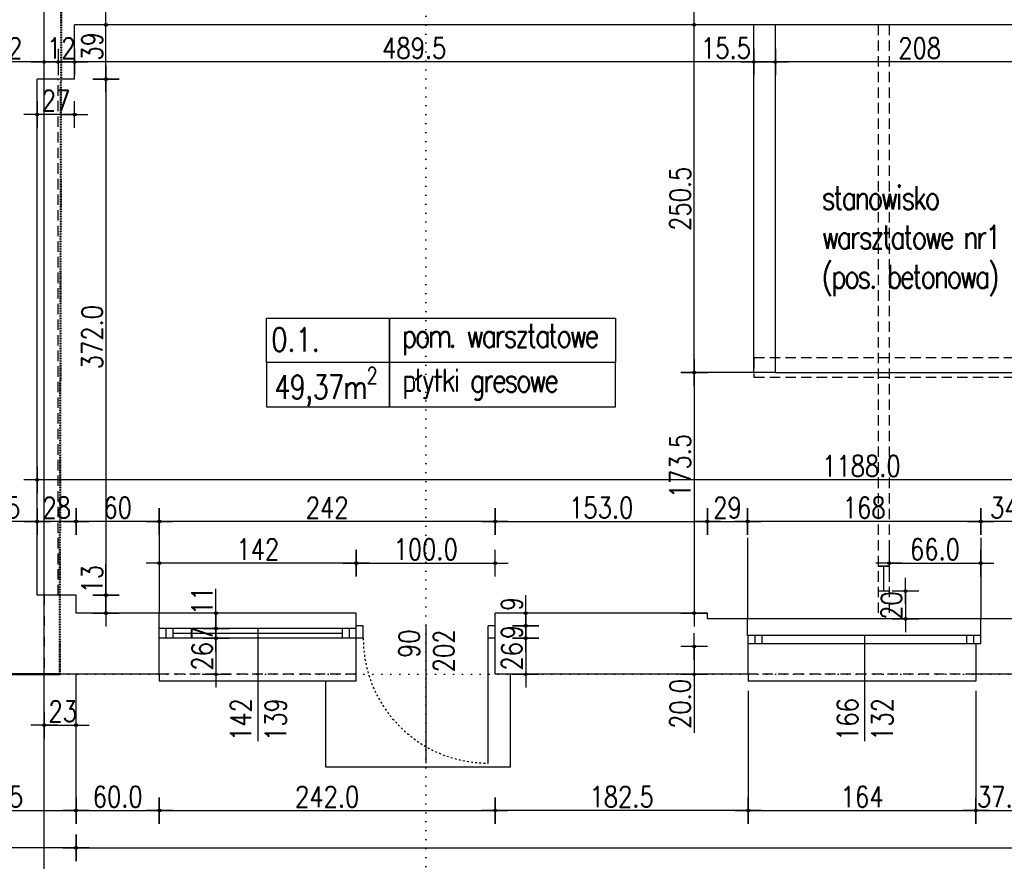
# Model space of a CAD drawing. Header units: millimetres. Extents: x 22865 to 60762, y -18816 to 15611.
# Tile 12 of 256: x 34854 to 35564, y -13882 to -13275. Entities that reach past the tile are written whole.
import ezdxf

# ---------------------------------------------------------------- set-up
doc = ezdxf.new("R2010")
doc.units = ezdxf.units.MM
for name, pattern in [('2_EGBU_A', [0]), ('DASHED', [15, 7, -8]), ('DASHED2', [0.375, 0.25, -0.125]), ('DOT', [6.35, 0, -6.35])]:
    doc.linetypes.add(name, pattern=pattern)
doc.layers.add('EGBB_L_0', color=7, linetype='2_EGBU_A', lineweight=50, true_color=0x804000)
for name, color, linetype in [('OPISY', 6, 'Continuous'), ('sciany murowane', 4, 'Continuous'), ('widokowa', 2, 'Continuous'), ('wyburzenia', 14, 'Continuous'), ('WYMIARY', 6, 'Continuous')]:
    doc.layers.add(name, color=color, linetype=linetype)
doc.styles.add('1-100', font='simplex.shx', dxfattribs={"width": 0.8, "height": 15})
doc.dimstyles.new('1-100', dxfattribs={"dimscale": 0.5, "dimtxt": 100, "dimasz": 1, "dimexe": 0.18, "dimexo": 0.0625, "dimgap": 5, "dimtad": 1, "dimdec": 1, "dimzin": 0, "dimdsep": 46, "dimtxsty": '1-100', "dimblk1": 'K', "dimblk2": 'K', "dimsah": 1, "dimcen": 0.09, "dimse1": 1, "dimse2": 1, "dimadec": 0, "dimazin": 0, "dimtfac": 1, "dimtdec": 1, "dimtofl": 0, "dimtmove": 0, "dimatfit": 3, "dimldrblk": 'K', "dimfxl": 0, "dimtolj": 1, "dimtzin": 0, "dimarcsym": 0})

# ---------------------------------------------------------------- blocks, each defined once
blk = doc.blocks.new('K')
for p, q in [((0, -19.1), (0, 19.1)), ((-19.1, 0), (19.1, 0))]:
    blk.add_line(p, q)
blk.add_circle((0, 0), 2.02)
blk = doc.blocks.new('*D2135')
at = {"layer": 'WYMIARY', "color": 0, "lineweight": -2}
blk.add_line((34772.78, -13845.23), (34894.28, -13845.23), dxfattribs=at)
at = {"layer": 'WYMIARY', "color": 0, "linetype": 'ByBlock', "lineweight": -2, "xscale": 0.5, "yscale": 0.5, "zscale": 0.5}
for p, rotation in [((34772.28, -13845.23), 179.9999999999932), ((34894.78, -13845.23), 359.9999999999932)]:
    blk.add_blockref('K', p, dxfattribs=dict(at, rotation=rotation))
at = {"layer": 'WYMIARY', "color": 0, "ltscale": 0.2, "insert": (34833.53, -13835.23), "char_height": 15, "attachment_point": 5, "style": '1-100'}
blk.add_mtext('\\A1;122.5', dxfattribs=at)
blk = doc.blocks.new('*D2136')
at = {"layer": 'WYMIARY', "color": 0, "lineweight": -2}
blk.add_line((34895.28, -13845.23), (34954.28, -13845.23), dxfattribs=at)
at = {"layer": 'WYMIARY', "color": 0, "linetype": 'ByBlock', "lineweight": -2, "xscale": 0.5, "yscale": 0.5, "zscale": 0.5}
for p, rotation in [((34894.78, -13845.23), 179.9999999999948), ((34954.78, -13845.23), 359.9999999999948)]:
    blk.add_blockref('K', p, dxfattribs=dict(at, rotation=rotation))
at = {"layer": 'WYMIARY', "color": 0, "ltscale": 0.2, "insert": (34924.78, -13835.23), "char_height": 15, "attachment_point": 5, "style": '1-100'}
blk.add_mtext('\\A1;60.0', dxfattribs=at)
blk = doc.blocks.new('*D2137')
at = {"layer": 'WYMIARY', "color": 0, "lineweight": -2}
blk.add_line((35196.28, -13636.88), (34955.28, -13636.88), dxfattribs=at)
at = {"layer": 'WYMIARY', "color": 0, "linetype": 'ByBlock', "lineweight": -2, "xscale": 0.5, "yscale": 0.5, "zscale": 0.5, "rotation": 180.0000000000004}
blk.add_blockref('K', (34954.78, -13636.88), dxfattribs=at)
at = {"layer": 'WYMIARY', "color": 0, "linetype": 'ByBlock', "lineweight": -2, "xscale": 0.5, "yscale": 0.5, "zscale": 0.5}
blk.add_blockref('K', (35196.78, -13636.88), dxfattribs=at)
at = {"layer": 'WYMIARY', "color": 0, "ltscale": 0.2, "insert": (35075.78, -13626.88), "char_height": 15, "attachment_point": 5, "style": '1-100'}
blk.add_mtext('\\A1;242', dxfattribs=at)
blk = doc.blocks.new('*D2138')
at = {"layer": 'WYMIARY', "color": 0, "lineweight": -2}
blk.add_line((35096.28, -13666.89), (34955.28, -13666.89), dxfattribs=at)
at = {"layer": 'WYMIARY', "color": 0, "linetype": 'ByBlock', "lineweight": -2, "xscale": 0.5, "yscale": 0.5, "zscale": 0.5}
for p, rotation in [((34954.78, -13666.89), 179.9999999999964), ((35096.78, -13666.89), 359.9999999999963)]:
    blk.add_blockref('K', p, dxfattribs=dict(at, rotation=rotation))
at = {"layer": 'WYMIARY', "color": 0, "ltscale": 0.2, "insert": (35025.78, -13656.89), "char_height": 15, "attachment_point": 5, "style": '1-100'}
blk.add_mtext('\\A1;142', dxfattribs=at)
blk = doc.blocks.new('*D2139')
at = {"layer": 'WYMIARY', "color": 0, "lineweight": -2}
blk.add_line((34954.28, -13636.88), (34895.28, -13636.88), dxfattribs=at)
at = {"layer": 'WYMIARY', "color": 0, "linetype": 'ByBlock', "lineweight": -2, "xscale": 0.5, "yscale": 0.5, "zscale": 0.5}
for p, rotation in [((34894.78, -13636.88), 179.9999999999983), ((34954.78, -13636.88), 359.9999999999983)]:
    blk.add_blockref('K', p, dxfattribs=dict(at, rotation=rotation))
at = {"layer": 'WYMIARY', "color": 0, "ltscale": 0.2, "insert": (34924.78, -13626.88), "char_height": 15, "attachment_point": 5, "style": '1-100'}
blk.add_mtext('\\A1;60', dxfattribs=at)
blk = doc.blocks.new('*D2140')
at = {"layer": 'WYMIARY', "color": 0, "lineweight": -2}
blk.add_line((34995.63, -13721.51), (34995.63, -13746.51), dxfattribs=at)
at = {"layer": 'WYMIARY', "color": 0, "linetype": 'ByBlock', "lineweight": -2, "xscale": 0.5, "yscale": 0.5, "zscale": 0.5}
for p, rotation in [((34995.63, -13721.01), 90), ((34995.63, -13747.01), 270)]:
    blk.add_blockref('K', p, dxfattribs=dict(at, rotation=rotation))
at = {"layer": 'WYMIARY', "color": 0, "ltscale": 0.2, "insert": (34985.63, -13734.01), "char_height": 15, "attachment_point": 5, "rotation": 90, "style": '1-100'}
blk.add_mtext('\\A1;26', dxfattribs=at)
blk = doc.blocks.new('*D2141')
at = {"layer": 'WYMIARY', "color": 0, "lineweight": -2}
blk.add_line((34995.63, -13720.51), (34995.63, -13714.51), dxfattribs=at)
at = {"layer": 'WYMIARY', "color": 0, "linetype": 'ByBlock', "lineweight": -2, "xscale": 0.5, "yscale": 0.5, "zscale": 0.5}
for p, rotation in [((34995.63, -13714.01), 90), ((34995.63, -13721.01), 270)]:
    blk.add_blockref('K', p, dxfattribs=dict(at, rotation=rotation))
at = {"layer": 'WYMIARY', "color": 0, "ltscale": 0.2, "insert": (34985.63, -13717.51), "char_height": 15, "attachment_point": 5, "rotation": 90, "style": '1-100'}
blk.add_mtext('\\A1;7', dxfattribs=at)
blk = doc.blocks.new('*D2142')
at = {"layer": 'WYMIARY', "color": 0, "lineweight": -2}
for p, q in [((34995.63, -13703.01), (34995.63, -13685.51)), ((34995.63, -13713.51), (34995.63, -13703.51))]:
    blk.add_line(p, q, dxfattribs=at)
at = {"layer": 'WYMIARY', "color": 0, "linetype": 'ByBlock', "lineweight": -2, "xscale": 0.5, "yscale": 0.5, "zscale": 0.5}
for p, rotation in [((34995.63, -13703.01), 90), ((34995.63, -13714.01), 270)]:
    blk.add_blockref('K', p, dxfattribs=dict(at, rotation=rotation))
at = {"layer": 'WYMIARY', "color": 0, "ltscale": 0.2, "insert": (34985.63, -13694.01), "char_height": 15, "attachment_point": 5, "rotation": 90, "style": '1-100'}
blk.add_mtext('\\A1;11', dxfattribs=at)
blk = doc.blocks.new('*D2143')
at = {"layer": 'WYMIARY', "color": 0, "lineweight": -2}
blk.add_line((34894.28, -13636.88), (34867.28, -13636.88), dxfattribs=at)
at = {"layer": 'WYMIARY', "color": 0, "linetype": 'ByBlock', "lineweight": -2, "xscale": 0.5, "yscale": 0.5, "zscale": 0.5}
for p, rotation in [((34866.78, -13636.88), 179.9999999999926), ((34894.78, -13636.88), 359.9999999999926)]:
    blk.add_blockref('K', p, dxfattribs=dict(at, rotation=rotation))
at = {"layer": 'WYMIARY', "color": 0, "ltscale": 0.2, "insert": (34880.78, -13626.88), "char_height": 15, "attachment_point": 5, "style": '1-100'}
blk.add_mtext('\\A1;28', dxfattribs=at)
blk = doc.blocks.new('*D2144')
at = {"layer": 'WYMIARY', "color": 0, "lineweight": -2}
blk.add_line((34866.28, -13636.88), (34822.28, -13636.88), dxfattribs=at)
at = {"layer": 'WYMIARY', "color": 0, "linetype": 'ByBlock', "lineweight": -2, "xscale": 0.5, "yscale": 0.5, "zscale": 0.5, "rotation": 180}
blk.add_blockref('K', (34821.78, -13636.88), dxfattribs=at)
at = {"layer": 'WYMIARY', "color": 0, "linetype": 'ByBlock', "lineweight": -2, "xscale": 0.5, "yscale": 0.5, "zscale": 0.5}
blk.add_blockref('K', (34866.78, -13636.88), dxfattribs=at)
at = {"layer": 'WYMIARY', "color": 0, "ltscale": 0.2, "insert": (34844.28, -13626.88), "char_height": 15, "attachment_point": 5, "style": '1-100'}
blk.add_mtext('\\A1;45', dxfattribs=at)
blk = doc.blocks.new('*D2145')
at = {"layer": 'WYMIARY', "color": 0, "lineweight": -2}
blk.add_line((34916.36, -13318.51), (34916.36, -13689.51), dxfattribs=at)
at = {"layer": 'WYMIARY', "color": 0, "linetype": 'ByBlock', "lineweight": -2, "xscale": 0.5, "yscale": 0.5, "zscale": 0.5}
for p, rotation in [((34916.36, -13318.01), 90), ((34916.36, -13690.01), 270)]:
    blk.add_blockref('K', p, dxfattribs=dict(at, rotation=rotation))
at = {"layer": 'WYMIARY', "color": 0, "ltscale": 0.2, "insert": (34906.36, -13504.01), "char_height": 15, "attachment_point": 5, "rotation": 90, "style": '1-100'}
blk.add_mtext('\\A1;372.0', dxfattribs=at)
blk = doc.blocks.new('*D2146')
at = {"layer": 'WYMIARY', "color": 0, "lineweight": -2}
blk.add_line((34893.28, -13343.54), (34867.28, -13343.54), dxfattribs=at)
at = {"layer": 'WYMIARY', "color": 0, "linetype": 'ByBlock', "lineweight": -2, "xscale": 0.5, "yscale": 0.5, "zscale": 0.5, "rotation": 180}
blk.add_blockref('K', (34866.78, -13343.54), dxfattribs=at)
at = {"layer": 'WYMIARY', "color": 0, "linetype": 'ByBlock', "lineweight": -2, "xscale": 0.5, "yscale": 0.5, "zscale": 0.5}
blk.add_blockref('K', (34893.78, -13343.54), dxfattribs=at)
at = {"layer": 'WYMIARY', "color": 0, "ltscale": 0.2, "insert": (34880.28, -13333.54), "char_height": 15, "attachment_point": 5, "style": '1-100'}
blk.add_mtext('\\A1;27', dxfattribs=at)
blk = doc.blocks.new('*D2147')
at = {"layer": 'WYMIARY', "color": 0, "lineweight": -2}
blk.add_line((34916.36, -13317.51), (34916.36, -13279.51), dxfattribs=at)
at = {"layer": 'WYMIARY', "color": 0, "linetype": 'ByBlock', "lineweight": -2, "xscale": 0.5, "yscale": 0.5, "zscale": 0.5}
for p, rotation in [((34916.36, -13279.01), 89.99999999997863), ((34916.36, -13318.01), 269.9999999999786)]:
    blk.add_blockref('K', p, dxfattribs=dict(at, rotation=rotation))
at = {"layer": 'WYMIARY', "color": 0, "ltscale": 0.2, "insert": (34906.36, -13294.48), "char_height": 15, "attachment_point": 5, "rotation": 90, "style": '1-100'}
blk.add_mtext('\\A1;39', dxfattribs=at)
blk = doc.blocks.new('*D2148')
at = {"layer": 'WYMIARY', "color": 0, "lineweight": -2}
for p, q in [((35218.85, -13703.01), (35218.85, -13690.08)), ((35218.85, -13711.51), (35218.85, -13703.51))]:
    blk.add_line(p, q, dxfattribs=at)
at = {"layer": 'WYMIARY', "color": 0, "linetype": 'ByBlock', "lineweight": -2, "xscale": 0.5, "yscale": 0.5, "zscale": 0.5}
for p, rotation in [((35218.85, -13703.01), 90), ((35218.85, -13712.01), 270)]:
    blk.add_blockref('K', p, dxfattribs=dict(at, rotation=rotation))
at = {"layer": 'WYMIARY', "color": 0, "ltscale": 0.2, "insert": (35208.85, -13696.3), "char_height": 15, "attachment_point": 5, "rotation": 90, "style": '1-100'}
blk.add_mtext('\\A1;9', dxfattribs=at)
blk = doc.blocks.new('*D2149')
at = {"layer": 'WYMIARY', "color": 0, "lineweight": -2}
blk.add_line((34955.28, -13845.23), (35196.28, -13845.23), dxfattribs=at)
at = {"layer": 'WYMIARY', "color": 0, "linetype": 'ByBlock', "lineweight": -2, "xscale": 0.5, "yscale": 0.5, "zscale": 0.5}
for p, rotation in [((34954.78, -13845.23), 179.9999999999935), ((35196.78, -13845.23), 359.9999999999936)]:
    blk.add_blockref('K', p, dxfattribs=dict(at, rotation=rotation))
at = {"layer": 'WYMIARY', "color": 0, "ltscale": 0.2, "insert": (35075.78, -13835.23), "char_height": 15, "attachment_point": 5, "style": '1-100'}
blk.add_mtext('\\A1;242.0', dxfattribs=at)
blk = doc.blocks.new('*D2150')
at = {"layer": 'WYMIARY', "color": 0, "lineweight": -2}
blk.add_line((35197.28, -13636.88), (35349.28, -13636.88), dxfattribs=at)
at = {"layer": 'WYMIARY', "color": 0, "linetype": 'ByBlock', "lineweight": -2, "xscale": 0.5, "yscale": 0.5, "zscale": 0.5}
for p, rotation in [((35196.78, -13636.88), 179.9999999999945), ((35349.78, -13636.88), 359.9999999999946)]:
    blk.add_blockref('K', p, dxfattribs=dict(at, rotation=rotation))
at = {"layer": 'WYMIARY', "color": 0, "ltscale": 0.2, "insert": (35273.28, -13626.88), "char_height": 15, "attachment_point": 5, "style": '1-100'}
blk.add_mtext('\\A1;153.0', dxfattribs=at)
blk = doc.blocks.new('*D2151')
at = {"layer": 'WYMIARY', "color": 0, "lineweight": -2}
blk.add_line((35378.78, -13845.23), (35197.28, -13845.23), dxfattribs=at)
at = {"layer": 'WYMIARY', "color": 0, "linetype": 'ByBlock', "lineweight": -2, "xscale": 0.5, "yscale": 0.5, "zscale": 0.5}
for p, rotation in [((35196.78, -13845.23), 179.9999999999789), ((35379.28, -13845.23), 359.9999999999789)]:
    blk.add_blockref('K', p, dxfattribs=dict(at, rotation=rotation))
at = {"layer": 'WYMIARY', "color": 0, "ltscale": 0.2, "insert": (35288.03, -13835.23), "char_height": 15, "attachment_point": 5, "style": '1-100'}
blk.add_mtext('\\A1;182.5', dxfattribs=at)
blk = doc.blocks.new('*D2152')
at = {"layer": 'WYMIARY', "color": 0, "lineweight": -2, "ltscale": 0.2}
blk.add_line((35379.78, -13845.23), (35542.78, -13845.23), dxfattribs=at)
at = {"layer": 'WYMIARY', "color": 0, "linetype": 'ByBlock', "lineweight": -2, "xscale": 0.5, "yscale": 0.5, "zscale": 0.5}
for p, rotation in [((35379.28, -13845.23), 179.9999999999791), ((35543.28, -13845.23), 359.999999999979)]:
    blk.add_blockref('K', p, dxfattribs=dict(at, rotation=rotation))
at = {"layer": 'WYMIARY', "color": 0, "ltscale": 0.2, "insert": (35461.28, -13835.23), "char_height": 15, "attachment_point": 5, "style": '1-100'}
blk.add_mtext('\\A1;164', dxfattribs=at)
blk = doc.blocks.new('*D2155')
at = {"layer": 'WYMIARY', "color": 0, "lineweight": -2, "ltscale": 0.2}
blk.add_line((35543.78, -13845.23), (35580.28, -13845.23), dxfattribs=at)
at = {"layer": 'WYMIARY', "color": 0, "linetype": 'ByBlock', "lineweight": -2, "xscale": 0.5, "yscale": 0.5, "zscale": 0.5}
for p, rotation in [((35543.28, -13845.23), 179.9999999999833), ((35580.78, -13845.23), 359.9999999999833)]:
    blk.add_blockref('K', p, dxfattribs=dict(at, rotation=rotation))
at = {"layer": 'WYMIARY', "color": 0, "ltscale": 0.2, "insert": (35562.03, -13835.23), "char_height": 15, "attachment_point": 5, "style": '1-100'}
blk.add_mtext('\\A1;37.5', dxfattribs=at)
blk = doc.blocks.new('*D2160')
at = {"layer": 'WYMIARY', "color": 0, "lineweight": -2}
blk.add_line((35580.28, -13636.88), (35547.28, -13636.88), dxfattribs=at)
at = {"layer": 'WYMIARY', "color": 0, "linetype": 'ByBlock', "lineweight": -2, "xscale": 0.5, "yscale": 0.5, "zscale": 0.5}
for p, rotation in [((35546.78, -13636.88), 180.000000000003), ((35580.78, -13636.88), 3.065306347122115e-12)]:
    blk.add_blockref('K', p, dxfattribs=dict(at, rotation=rotation))
at = {"layer": 'WYMIARY', "color": 0, "ltscale": 0.2, "insert": (35563.78, -13626.88), "char_height": 15, "attachment_point": 5, "style": '1-100'}
blk.add_mtext('\\A1;34', dxfattribs=at)
blk = doc.blocks.new('*D2161')
at = {"layer": 'WYMIARY', "color": 0, "lineweight": -2}
blk.add_line((35546.28, -13636.88), (35379.28, -13636.88), dxfattribs=at)
at = {"layer": 'WYMIARY', "color": 0, "linetype": 'ByBlock', "lineweight": -2, "xscale": 0.5, "yscale": 0.5, "zscale": 0.5}
for p, rotation in [((35378.78, -13636.88), 180.0000000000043), ((35546.78, -13636.88), 4.342517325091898e-12)]:
    blk.add_blockref('K', p, dxfattribs=dict(at, rotation=rotation))
at = {"layer": 'WYMIARY', "color": 0, "ltscale": 0.2, "insert": (35462.78, -13626.88), "char_height": 15, "attachment_point": 5, "style": '1-100'}
blk.add_mtext('\\A1;168', dxfattribs=at)
blk = doc.blocks.new('*D2172')
at = {"layer": 'WYMIARY', "color": 0, "lineweight": -2, "ltscale": 0.2}
blk.add_line((35340.22, -13530.01), (35340.22, -13702.51), dxfattribs=at)
at = {"layer": 'WYMIARY', "color": 0, "linetype": 'ByBlock', "lineweight": -2, "xscale": 0.5, "yscale": 0.5, "zscale": 0.5}
for p, rotation in [((35340.22, -13529.51), 90), ((35340.22, -13703.01), 270)]:
    blk.add_blockref('K', p, dxfattribs=dict(at, rotation=rotation))
at = {"layer": 'WYMIARY', "color": 0, "ltscale": 0.2, "insert": (35330.22, -13596.86), "char_height": 15, "attachment_point": 5, "rotation": 90, "style": '1-100'}
blk.add_mtext('\\A1;173.5', dxfattribs=at)
blk = doc.blocks.new('*D2173')
at = {"layer": 'WYMIARY', "color": 0, "lineweight": -2, "ltscale": 0.2}
for p, q in [((35340.22, -13727.51), (35340.22, -13746.51)), ((35340.22, -13747.01), (35340.22, -13789.08))]:
    blk.add_line(p, q, dxfattribs=at)
at = {"layer": 'WYMIARY', "color": 0, "linetype": 'ByBlock', "lineweight": -2, "xscale": 0.5, "yscale": 0.5, "zscale": 0.5}
for p, rotation in [((35340.22, -13727.01), 90.00000000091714), ((35340.22, -13747.01), 270.0000000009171)]:
    blk.add_blockref('K', p, dxfattribs=dict(at, rotation=rotation))
at = {"layer": 'WYMIARY', "color": 0, "ltscale": 0.2, "insert": (35330.22, -13768.3), "char_height": 15, "attachment_point": 5, "rotation": 90, "style": '1-100'}
blk.add_mtext('\\A1;20.0', dxfattribs=at)
blk = doc.blocks.new('*D2174')
at = {"layer": 'WYMIARY', "color": 0, "lineweight": -2}
blk.add_line((35218.85, -13721.51), (35218.85, -13746.51), dxfattribs=at)
at = {"layer": 'WYMIARY', "color": 0, "linetype": 'ByBlock', "lineweight": -2, "xscale": 0.5, "yscale": 0.5, "zscale": 0.5}
for p, rotation in [((35218.85, -13721.01), 90.00000000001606), ((35218.85, -13747.01), 270.000000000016)]:
    blk.add_blockref('K', p, dxfattribs=dict(at, rotation=rotation))
at = {"layer": 'WYMIARY', "color": 0, "ltscale": 0.2, "insert": (35208.85, -13734.01), "char_height": 15, "attachment_point": 5, "rotation": 90, "style": '1-100'}
blk.add_mtext('\\A1;26', dxfattribs=at)
blk = doc.blocks.new('*D2175')
at = {"layer": 'WYMIARY', "color": 0, "lineweight": -2}
blk.add_line((35218.85, -13712.51), (35218.85, -13720.51), dxfattribs=at)
at = {"layer": 'WYMIARY', "color": 0, "linetype": 'ByBlock', "lineweight": -2, "xscale": 0.5, "yscale": 0.5, "zscale": 0.5}
for p, rotation in [((35218.85, -13712.01), 90.00000000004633), ((35218.85, -13721.01), 270.0000000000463)]:
    blk.add_blockref('K', p, dxfattribs=dict(at, rotation=rotation))
at = {"layer": 'WYMIARY', "color": 0, "ltscale": 0.2, "insert": (35208.85, -13716.51), "char_height": 15, "attachment_point": 5, "rotation": 90, "style": '1-100'}
blk.add_mtext('\\A1;9', dxfattribs=at)
blk = doc.blocks.new('*D2176')
at = {"layer": 'WYMIARY', "color": 0, "lineweight": -2, "ltscale": 0.2}
blk.add_line((35340.22, -13529.01), (35340.22, -13279.51), dxfattribs=at)
at = {"layer": 'WYMIARY', "color": 0, "linetype": 'ByBlock', "lineweight": -2, "xscale": 0.5, "yscale": 0.5, "zscale": 0.5}
for p, rotation in [((35340.22, -13279.01), 90.00000000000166), ((35340.22, -13529.51), 270.0000000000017)]:
    blk.add_blockref('K', p, dxfattribs=dict(at, rotation=rotation))
at = {"layer": 'WYMIARY', "color": 0, "ltscale": 0.2, "insert": (35330.22, -13404.26), "char_height": 15, "attachment_point": 5, "rotation": 90, "style": '1-100'}
blk.add_mtext('\\A1;250.5', dxfattribs=at)
blk = doc.blocks.new('*D2177')
at = {"layer": 'WYMIARY', "color": 0, "lineweight": -2}
blk.add_line((35350.28, -13636.88), (35378.28, -13636.88), dxfattribs=at)
at = {"layer": 'WYMIARY', "color": 0, "linetype": 'ByBlock', "lineweight": -2, "xscale": 0.5, "yscale": 0.5, "zscale": 0.5, "rotation": 180}
blk.add_blockref('K', (35349.78, -13636.88), dxfattribs=at)
at = {"layer": 'WYMIARY', "color": 0, "linetype": 'ByBlock', "lineweight": -2, "xscale": 0.5, "yscale": 0.5, "zscale": 0.5}
blk.add_blockref('K', (35378.78, -13636.88), dxfattribs=at)
at = {"layer": 'WYMIARY', "color": 0, "ltscale": 0.2, "insert": (35364.28, -13626.88), "char_height": 15, "attachment_point": 5, "style": '1-100'}
blk.add_mtext('\\A1;29', dxfattribs=at)
blk = doc.blocks.new('*D2179')
at = {"layer": 'WYMIARY', "color": 0, "lineweight": -2, "ltscale": 0.2}
blk.add_line((35481.28, -13666.89), (35546.28, -13666.89), dxfattribs=at)
at = {"layer": 'WYMIARY', "color": 0, "linetype": 'ByBlock', "lineweight": -2, "xscale": 0.5, "yscale": 0.5, "zscale": 0.5}
for p, rotation in [((35480.78, -13666.89), 180.000000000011), ((35546.78, -13666.89), 1.105368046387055e-11)]:
    blk.add_blockref('K', p, dxfattribs=dict(at, rotation=rotation))
at = {"layer": 'WYMIARY', "color": 0, "ltscale": 0.2, "insert": (35513.78, -13656.89), "char_height": 15, "attachment_point": 5, "style": '1-100'}
blk.add_mtext('\\A1;66.0', dxfattribs=at)
blk = doc.blocks.new('*D2188')
at = {"layer": 'WYMIARY', "color": 0, "lineweight": -2, "ltscale": 0.2}
blk.add_line((36054.28, -13606.89), (34867.28, -13606.89), dxfattribs=at)
at = {"layer": 'WYMIARY', "color": 0, "linetype": 'ByBlock', "lineweight": -2, "xscale": 0.5, "yscale": 0.5, "zscale": 0.5}
for p, rotation in [((34866.78, -13606.89), 179.9999999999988), ((36054.78, -13606.89), 359.9999999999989)]:
    blk.add_blockref('K', p, dxfattribs=dict(at, rotation=rotation))
at = {"layer": 'WYMIARY', "color": 0, "ltscale": 0.2, "insert": (35460.78, -13596.89), "char_height": 15, "attachment_point": 5, "style": '1-100'}
blk.add_mtext('\\A1;1188.0', dxfattribs=at)
blk = doc.blocks.new('*D2195')
at = {"layer": 'WYMIARY', "color": 0, "lineweight": -2}
blk.add_line((35492.51, -13687.51), (35492.51, -13706.51), dxfattribs=at)
at = {"layer": 'WYMIARY', "color": 0, "linetype": 'ByBlock', "lineweight": -2, "xscale": 0.5, "yscale": 0.5, "zscale": 0.5}
for p, rotation in [((35492.51, -13687.01), 90), ((35492.51, -13707.01), 270)]:
    blk.add_blockref('K', p, dxfattribs=dict(at, rotation=rotation))
at = {"layer": 'WYMIARY', "color": 0, "ltscale": 0.2, "insert": (35482.51, -13697.46), "char_height": 15, "attachment_point": 5, "rotation": 90, "style": '1-100'}
blk.add_mtext('\\A1;20', dxfattribs=at)
blk = doc.blocks.new('*D2243')
at = {"layer": 'WYMIARY', "color": 0, "lineweight": -2, "ltscale": 0.2}
blk.add_line((35097.28, -13666.89), (35196.28, -13666.89), dxfattribs=at)
at = {"layer": 'WYMIARY', "color": 0, "linetype": 'ByBlock', "lineweight": -2, "xscale": 0.5, "yscale": 0.5, "zscale": 0.5, "rotation": 180}
blk.add_blockref('K', (35096.78, -13666.89), dxfattribs=at)
at = {"layer": 'WYMIARY', "color": 0, "linetype": 'ByBlock', "lineweight": -2, "xscale": 0.5, "yscale": 0.5, "zscale": 0.5}
blk.add_blockref('K', (35196.78, -13666.89), dxfattribs=at)
at = {"layer": 'WYMIARY', "color": 0, "ltscale": 0.2, "insert": (35146.78, -13656.89), "char_height": 15, "attachment_point": 5, "style": '1-100'}
blk.add_mtext('\\A1;100.0', dxfattribs=at)
blk = doc.blocks.new('*D2244')
at = {"layer": 'WYMIARY', "color": 0, "lineweight": -2, "ltscale": 0.2}
blk.add_line((35606.28, -13305.73), (35399.28, -13305.73), dxfattribs=at)
at = {"layer": 'WYMIARY', "color": 0, "linetype": 'ByBlock', "lineweight": -2, "xscale": 0.5, "yscale": 0.5, "zscale": 0.5, "rotation": 180}
blk.add_blockref('K', (35398.78, -13305.73), dxfattribs=at)
at = {"layer": 'WYMIARY', "color": 0, "linetype": 'ByBlock', "lineweight": -2, "xscale": 0.5, "yscale": 0.5, "zscale": 0.5}
blk.add_blockref('K', (35606.78, -13305.73), dxfattribs=at)
at = {"layer": 'WYMIARY', "color": 0, "ltscale": 0.2, "insert": (35502.78, -13295.73), "char_height": 15, "attachment_point": 5, "style": '1-100'}
blk.add_mtext('\\A1;208', dxfattribs=at)
blk = doc.blocks.new('*D2249')
at = {"layer": 'WYMIARY', "color": 0, "lineweight": -2, "ltscale": 0.2}
for p, q in [((35383.28, -13305.73), (35343.49, -13305.73)), ((35398.28, -13305.73), (35383.78, -13305.73))]:
    blk.add_line(p, q, dxfattribs=at)
at = {"layer": 'WYMIARY', "color": 0, "linetype": 'ByBlock', "lineweight": -2, "xscale": 0.5, "yscale": 0.5, "zscale": 0.5, "rotation": 180}
blk.add_blockref('K', (35383.28, -13305.73), dxfattribs=at)
at = {"layer": 'WYMIARY', "color": 0, "linetype": 'ByBlock', "lineweight": -2, "xscale": 0.5, "yscale": 0.5, "zscale": 0.5}
blk.add_blockref('K', (35398.78, -13305.73), dxfattribs=at)
at = {"layer": 'WYMIARY', "color": 0, "ltscale": 0.2, "insert": (35363.14, -13295.73), "char_height": 15, "attachment_point": 5, "style": '1-100'}
blk.add_mtext('\\A1;15.5', dxfattribs=at)
blk = doc.blocks.new('*D2251')
at = {"layer": 'WYMIARY', "color": 0, "lineweight": -2, "ltscale": 0.2}
blk.add_line((35382.78, -13305.73), (34894.28, -13305.73), dxfattribs=at)
at = {"layer": 'WYMIARY', "color": 0, "linetype": 'ByBlock', "lineweight": -2, "xscale": 0.5, "yscale": 0.5, "zscale": 0.5, "rotation": 180}
blk.add_blockref('K', (34893.78, -13305.73), dxfattribs=at)
at = {"layer": 'WYMIARY', "color": 0, "linetype": 'ByBlock', "lineweight": -2, "xscale": 0.5, "yscale": 0.5, "zscale": 0.5}
blk.add_blockref('K', (35383.28, -13305.73), dxfattribs=at)
at = {"layer": 'WYMIARY', "color": 0, "ltscale": 0.2, "insert": (35138.53, -13295.73), "char_height": 15, "attachment_point": 5, "style": '1-100'}
blk.add_mtext('\\A1;489.5', dxfattribs=at)
blk = doc.blocks.new('*D2252')
at = {"layer": 'WYMIARY', "color": 0, "lineweight": -2}
for p, q in [((34916.36, -13690.01), (34916.36, -13667.37)), ((34916.36, -13702.51), (34916.36, -13690.51))]:
    blk.add_line(p, q, dxfattribs=at)
at = {"layer": 'WYMIARY', "color": 0, "linetype": 'ByBlock', "lineweight": -2, "xscale": 0.5, "yscale": 0.5, "zscale": 0.5}
for p, rotation in [((34916.36, -13690.01), 90), ((34916.36, -13703.01), 270)]:
    blk.add_blockref('K', p, dxfattribs=dict(at, rotation=rotation))
at = {"layer": 'WYMIARY', "color": 0, "ltscale": 0.2, "insert": (34906.36, -13678.44), "char_height": 15, "attachment_point": 5, "rotation": 90, "style": '1-100'}
blk.add_mtext('\\A1;13', dxfattribs=at)
blk = doc.blocks.new('*D2337')
at = {"layer": 'WYMIARY', "color": 0, "lineweight": -2, "ltscale": 0.2}
blk.add_line((34895.28, -13872.08), (37903.78, -13872.08), dxfattribs=at)
at = {"layer": 'WYMIARY', "color": 0, "linetype": 'ByBlock', "lineweight": -2, "xscale": 0.5, "yscale": 0.5, "zscale": 0.5, "rotation": 180}
blk.add_blockref('K', (34894.78, -13872.08), dxfattribs=at)
at = {"layer": 'WYMIARY', "color": 0, "linetype": 'ByBlock', "lineweight": -2, "xscale": 0.5, "yscale": 0.5, "zscale": 0.5}
blk.add_blockref('K', (37904.28, -13872.08), dxfattribs=at)
at = {"layer": 'WYMIARY', "color": 0, "ltscale": 0.2, "insert": (36399.53, -13862.08), "char_height": 15, "attachment_point": 5, "style": '1-100'}
blk.add_mtext('\\A1;3009.5', dxfattribs=at)
blk = doc.blocks.new('*D2338')
at = {"layer": 'WYMIARY', "color": 0, "lineweight": -2, "ltscale": 0.2}
blk.add_line((34894.28, -13872.08), (34208.28, -13872.08), dxfattribs=at)
at = {"layer": 'WYMIARY', "color": 0, "linetype": 'ByBlock', "lineweight": -2, "xscale": 0.5, "yscale": 0.5, "zscale": 0.5, "rotation": 180}
blk.add_blockref('K', (34207.78, -13872.08), dxfattribs=at)
at = {"layer": 'WYMIARY', "color": 0, "linetype": 'ByBlock', "lineweight": -2, "xscale": 0.5, "yscale": 0.5, "zscale": 0.5}
blk.add_blockref('K', (34894.78, -13872.08), dxfattribs=at)
at = {"layer": 'WYMIARY', "color": 0, "ltscale": 0.2, "insert": (34551.28, -13862.08), "char_height": 15, "attachment_point": 5, "style": '1-100'}
blk.add_mtext('\\A1;687.0', dxfattribs=at)
blk = doc.blocks.new('*D2375')
at = {"layer": 'WYMIARY', "color": 0, "lineweight": -2}
blk.add_line((34871.28, -13305.73), (34820.28, -13305.73), dxfattribs=at)
at = {"layer": 'WYMIARY', "color": 0, "linetype": 'ByBlock', "lineweight": -2, "xscale": 0.5, "yscale": 0.5, "zscale": 0.5, "rotation": 180}
blk.add_blockref('K', (34819.78, -13305.73), dxfattribs=at)
at = {"layer": 'WYMIARY', "color": 0, "linetype": 'ByBlock', "lineweight": -2, "xscale": 0.5, "yscale": 0.5, "zscale": 0.5}
blk.add_blockref('K', (34871.78, -13305.73), dxfattribs=at)
at = {"layer": 'WYMIARY', "color": 0, "ltscale": 0.2, "insert": (34845.78, -13295.73), "char_height": 15, "attachment_point": 5, "style": '1-100'}
blk.add_mtext('\\A1;52', dxfattribs=at)
blk = doc.blocks.new('*D2376')
at = {"layer": 'WYMIARY', "color": 0, "lineweight": -2}
blk.add_line((34882.28, -13305.73), (34893.28, -13305.73), dxfattribs=at)
at = {"layer": 'WYMIARY', "color": 0, "linetype": 'ByBlock', "lineweight": -2, "xscale": 0.5, "yscale": 0.5, "zscale": 0.5, "rotation": 180}
blk.add_blockref('K', (34881.78, -13305.73), dxfattribs=at)
at = {"layer": 'WYMIARY', "color": 0, "linetype": 'ByBlock', "lineweight": -2, "xscale": 0.5, "yscale": 0.5, "zscale": 0.5}
blk.add_blockref('K', (34893.78, -13305.73), dxfattribs=at)
at = {"layer": 'WYMIARY', "color": 0, "ltscale": 0.2, "insert": (34884.22, -13295.73), "char_height": 15, "attachment_point": 5, "style": '1-100'}
blk.add_mtext('\\A1;12', dxfattribs=at)
blk = doc.blocks.new('*D2436')
at = {"layer": 'WYMIARY', "color": 0, "lineweight": -2}
blk.add_line((34872.28, -13783.66), (34894.28, -13783.66), dxfattribs=at)
at = {"layer": 'WYMIARY', "color": 0, "linetype": 'ByBlock', "lineweight": -2, "xscale": 0.5, "yscale": 0.5, "zscale": 0.5, "rotation": 180}
blk.add_blockref('K', (34871.78, -13783.66), dxfattribs=at)
at = {"layer": 'WYMIARY', "color": 0, "linetype": 'ByBlock', "lineweight": -2, "xscale": 0.5, "yscale": 0.5, "zscale": 0.5}
blk.add_blockref('K', (34894.78, -13783.66), dxfattribs=at)
at = {"layer": 'WYMIARY', "color": 0, "ltscale": 0.2, "insert": (34885.22, -13773.66), "char_height": 15, "attachment_point": 5, "style": '1-100'}
blk.add_mtext('\\A1;23', dxfattribs=at)

msp = doc.modelspace()

# ---------------------------------------------------------------- linework, layer by layer
at = {"layer": 'EGBB_L_0', "linetype": 'DASHED', "ltscale": 0.02}
msp.add_line((34882.99, -13747.01), (34884.07, -13260.77), dxfattribs=at)
at = {"layer": 'EGBB_L_0', "linetype": '2_EGBU_A'}
msp.add_line((34207.78, -13747.01), (34882.99, -13747.01), dxfattribs=at)
at = {"layer": 'OPISY'}
for points in [[(35032.13, -13490.3), (35120.75, -13490.3), (35120.75, -13522.23), (35032.13, -13522.23)], [(35120.75, -13490.3), (35283.6, -13490.3), (35283.6, -13522.23), (35120.75, -13522.23)], [(35283.6, -13522.23), (35120.75, -13522.23), (35120.75, -13490.3), (35283.6, -13490.3)], [(35120.75, -13522.23), (35032.13, -13522.23), (35032.13, -13554.16), (35120.75, -13554.16)], [(35283.6, -13522.23), (35120.75, -13522.23), (35120.75, -13554.16), (35283.6, -13554.16)]]:
    msp.add_lwpolyline(points, close=True, dxfattribs=at)
at = {"layer": 'sciany murowane', "linetype": 'DASHED'}
for p, q in [((34871.78, -13318.01), (34871.78, -13253.01)), ((34871.78, -13690.01), (34871.78, -13747.01))]:
    msp.add_line(p, q, dxfattribs=at)
at = {"layer": 'sciany murowane', "ltscale": 20}
for p, q in [((34893.78, -13318.01), (34893.78, -13279.01)), ((36054.78, -13279.01), (34893.78, -13279.01)), ((34866.78, -13690.01), (34866.78, -13318.01)), ((34893.78, -13318.01), (34866.78, -13318.01)), ((34894.78, -13690.01), (34866.78, -13690.01)), ((34894.78, -13703.01), (34894.78, -13690.01))]:
    msp.add_line(p, q, dxfattribs=at)
at = {"layer": 'sciany murowane', "color": 2, "ltscale": 0.2}
for p, q in [((35383.28, -13529.51), (35383.28, -13279.01)), ((35398.78, -13529.51), (35398.78, -13279.01)), ((35398.78, -13529.51), (35383.28, -13529.51)), ((35096.78, -13703.01), (34954.78, -13703.01)), ((35096.78, -13752.01), (35096.78, -13703.01)), ((35546.78, -13707.01), (35378.78, -13707.01)), ((35096.78, -13714.01), (34954.78, -13714.01)), ((34959.78, -13721.01), (34959.78, -13714.01)), ((34964.78, -13721.01), (34964.78, -13714.01)), ((35086.78, -13721.01), (35086.78, -13714.01)), ((35091.78, -13721.01), (35091.78, -13714.01)), ((35101.78, -13712.01), (35096.78, -13712.01)), ((35101.78, -13721.01), (35101.78, -13712.01)), ((35191.78, -13811.01), (35191.78, -13712.01)), ((35196.78, -13712.01), (35191.78, -13712.01)), ((35101.78, -13721.01), (34954.78, -13721.01)), ((35196.78, -13721.01), (35191.78, -13721.01)), ((35546.78, -13719.01), (35379.28, -13719.01)), ((35384.28, -13725.01), (35384.28, -13719.01)), ((35389.28, -13725.01), (35389.28, -13719.01)), ((35536.78, -13725.01), (35536.78, -13719.01)), ((35541.78, -13725.01), (35541.78, -13719.01)), ((35543.28, -13725.01), (35379.28, -13725.01)), ((34954.78, -13747.01), (34954.78, -13752.01)), ((35096.78, -13752.01), (34954.78, -13752.01)), ((35379.28, -13747.01), (35379.28, -13752.01)), ((35543.28, -13752.01), (35379.28, -13752.01)), ((35543.28, -13747.01), (35543.28, -13752.01))]:
    msp.add_line(p, q, dxfattribs=at)
at = {"layer": 'sciany murowane', "color": 3, "ltscale": 0.2}
for p, q in [((35480.78, -13669.01), (35472.78, -13669.01)), ((35472.78, -13669.01), (35480.78, -13669.01)), ((35480.78, -13687.01), (35472.78, -13687.01))]:
    msp.add_line(p, q, dxfattribs=at)
at = {"layer": 'sciany murowane', "ltscale": 0.2}
for p, q in [((34954.78, -13703.01), (34894.78, -13703.01)), ((34954.78, -13747.01), (34954.78, -13703.01)), ((35196.78, -13747.01), (35196.78, -13703.01)), ((35349.78, -13703.01), (35196.78, -13703.01)), ((35349.78, -13707.01), (35349.78, -13703.01)), ((35378.78, -13707.01), (35349.78, -13707.01)), ((35378.78, -13719.01), (35378.78, -13707.01)), ((35546.78, -13725.01), (35546.78, -13707.01)), ((35580.78, -13707.01), (35546.78, -13707.01)), ((35379.28, -13719.01), (35378.78, -13719.01)), ((35379.28, -13747.01), (35379.28, -13719.01)), ((35543.28, -13725.01), (35543.28, -13747.01)), ((35546.78, -13725.01), (35543.28, -13725.01)), ((34954.78, -13747.01), (34772.28, -13747.01)), ((35379.28, -13747.01), (35196.78, -13747.01)), ((35580.78, -13747.01), (35543.28, -13747.01))]:
    msp.add_line(p, q, dxfattribs=at)
at = {"layer": 'widokowa', "color": 1, "linetype": 'DASHED2', "ltscale": 30}
for p, q in [((35472.78, -13279.01), (35472.78, -13707.01)), ((35480.78, -13279.01), (35480.78, -13707.01)), ((34881.78, -13690.01), (34881.78, -13318.01)), ((36054.78, -13519.01), (35383.28, -13519.01)), ((35383.28, -13519.01), (35383.28, -13533.01)), ((36054.78, -13533.01), (35383.28, -13533.01)), ((35096.78, -13747.01), (34954.78, -13747.01)), ((35543.28, -13747.01), (35379.28, -13747.01))]:
    msp.add_line(p, q, dxfattribs=at)
at = {"layer": 'widokowa', "color": 9, "ltscale": 0.2}
msp.add_line((35398.78, -13529.51), (35606.78, -13529.51), dxfattribs=at)
at = {"layer": 'widokowa', "color": 1, "ltscale": 0.2}
for p, q in [((35086.78, -13717.51), (34964.78, -13717.51)), ((35074.78, -13814.01), (35074.78, -13752.01)), ((35207.78, -13814.01), (35207.78, -13747.01)), ((35207.78, -13814.01), (35074.78, -13814.01))]:
    msp.add_line(p, q, dxfattribs=at)
at = {"layer": 'widokowa', "color": 1, "linetype": 'DASHED', "ltscale": 0.2}
msp.add_arc((35191.78, -13721.01), 90, 180, 270, dxfattribs=at)
at = {"layer": 'wyburzenia', "linetype": 'DOT'}
msp.add_line((34882.99, -13747.01), (37885.35, -13747.01), dxfattribs=at)
at = {"layer": 'WYMIARY', "color": 3}
msp.add_line((34871.78, -14709.11), (34871.78, -11467.13), dxfattribs=at)
at = {"layer": 'WYMIARY', "color": 3, "linetype": 'DOT'}
msp.add_line((35146.78, -13924.12), (35146.78, -11715.16), dxfattribs=at)
at = {"layer": 'WYMIARY', "ltscale": 0.2}
for p, q in [((35383.28, -13529.51), (35349.78, -13529.51)), ((34954.78, -13646.44), (34954.78, -13703.01)), ((35378.78, -13648.67), (35378.78, -13707.01)), ((35546.78, -13648.67), (35546.78, -13707.01)), ((35025.78, -13714.01), (35025.78, -13795.23)), ((35146.78, -13712.01), (35146.78, -13811.01)), ((35463.03, -13719.01), (35463.03, -13795.23))]:
    msp.add_line(p, q, dxfattribs=at)
at = {"layer": 'WYMIARY', "color": 3, "ltscale": 0.2}
for p in [(35476.78, -13669.01), (35476.78, -13687.01)]:
    msp.add_line(p, (35476.78, -13687.01), dxfattribs=at)
at = {"layer": 'WYMIARY'}
for p, q in [((34894.78, -13835.67), (34894.78, -13747.01)), ((35379.28, -13759.01), (35379.28, -13835.67)), ((35543.28, -13759.01), (35543.28, -13835.67))]:
    msp.add_line(p, q, dxfattribs=at)

# ---------------------------------------------------------------- texts
at = {"layer": 'OPISY', "char_height": 17, "width": 302.1591, "attachment_point": 4, "style": '1-100'}
for s, insert in [('\\pxql;{\\T0.8;\\Fsimplex8|c238;stanowisko \\Pwarsztatowe nr1\\P\\pq*;(pos. betonowa) }', (35432.19, -13434.82)), ('{\\T0.8;\\Fsimplex8|c238;pom. warsztatowe }', (35129.59, -13505.76)), ('{\\T0.8;\\Fsimplex8|c238;płytki gresowe}', (35129.88, -13537.95))]:
    msp.add_mtext(s, dxfattribs=dict(at, insert=insert))
at = {"layer": 'OPISY', "color": 2, "insert": (35035.48, -13505.76), "char_height": 17, "width": 183.8811, "attachment_point": 4, "style": '1-100'}
msp.add_mtext('{\\Fsimplex8|c238;0.1.}', dxfattribs=at)
at = {"layer": 'OPISY', "color": 1, "insert": (35037.65, -13539.69), "char_height": 17, "width": 183.8811, "attachment_point": 4, "style": '1-100'}
msp.add_mtext('\\A1;{\\T0.95;\\Fsimplex8|c238;49,37m{\\H0.7x;\\S2^ ;}}', dxfattribs=at)
at = {"layer": 'WYMIARY', "ltscale": 0.2, "char_height": 15, "width": 63.8053, "attachment_point": 1, "rotation": 90, "style": '1-100'}
for s, insert in [('\\pxqr;90\\P202\\P\\pq*;', (35127.32, -13778.5)), ('142\\P139', (35006.1, -13795.07)), ('166\\P132', (35443.35, -13794.99))]:
    msp.add_mtext(s, dxfattribs=dict(at, insert=insert))

# ---------------------------------------------------------------- dimensions: what is measured, and where the dimension line sits
at = {"layer": 'WYMIARY'}
dim = msp.add_linear_dim(base=(34819.78, -13305.73), p1=(34871.78, -13230.85), p2=(34819.78, -13230.85), dimstyle='1-100', override={"dimdec": 0, "dimtxsty": '1-100', "dimldrblk": 'K'}, dxfattribs=at)
dim.commit()
dim.dimension.update_dxf_attribs({"geometry": '*D2375', "text_midpoint": (34845.78, -13295.73)})
for base, p1, p2, angle, picture, middle in [((34916.36, -13279.01), (34904.53, -13318.01), (34904.53, -13279.01), 90, '*D2147', (34916.36, -13294.48)), ((35492.51, -13707.01), (35480.78, -13687.01), (35480.78, -13707.01), 270, '*D2195', (35492.51, -13697.46)), ((35218.85, -13721.01), (35226.47, -13712.01), (35226.47, -13721.01), 270, '*D2175', (35218.85, -13716.51)), ((34995.63, -13714.01), (35023.2, -13721.01), (35023.2, -13714.01), 90, '*D2141', (34995.63, -13717.51))]:
    dim = msp.add_linear_dim(base=base, p1=p1, p2=p2, angle=angle, dimstyle='1-100', override={"dimdec": 0, "dimtxsty": '1-100', "dimldrblk": 'K'}, dxfattribs=at)
    dim.commit()
    dim.dimension.update_dxf_attribs({"geometry": picture, "text_midpoint": middle, "dimtype": 161})
at = {"layer": 'WYMIARY', "ltscale": 0.2}
for p1, p2, distance, picture, middle in [((35383.28, -13529.51), (35383.28, -13279.01), 43.06, '*D2176', (35330.22, -13404.26)), ((36054.78, -13594.54), (34866.78, -13594.54), 12.35, '*D2188', (35460.78, -13596.89)), ((35480.78, -13658.66), (35546.78, -13658.66), -8.23, '*D2179', (35513.78, -13656.89)), ((35369.29, -13727.01), (35369.29, -13747.01), -29.07, '*D2173', (35330.22, -13768.3))]:
    dim = msp.add_aligned_dim(p1=p1, p2=p2, distance=distance, dimstyle='1-100', dxfattribs=at)
    dim.commit()
    dim.dimension.update_dxf_attribs({"geometry": picture, "text_midpoint": middle})
at = {"layer": 'WYMIARY'}
for base, p1, p2, picture, middle in [((34893.78, -13305.73), (34881.78, -13301.52), (34893.78, -13301.52), '*D2376', (34884.22, -13305.73)), ((34894.78, -13783.66), (34871.78, -13747.01), (34894.78, -13747.01), '*D2436', (34885.22, -13783.66))]:
    dim = msp.add_linear_dim(base=base, p1=p1, p2=p2, dimstyle='1-100', override={"dimdec": 0, "dimtxsty": '1-100', "dimldrblk": 'K'}, dxfattribs=at)
    dim.commit()
    dim.dimension.update_dxf_attribs({"geometry": picture, "text_midpoint": middle, "dimtype": 160})
at = {"layer": 'WYMIARY', "ltscale": 0.2}
for base, p1, p2, picture, middle in [((34893.78, -13305.73), (35383.28, -13323.88), (34893.78, -13318.01), '*D2251', (35138.53, -13295.73)), ((35383.28, -13305.73), (35398.78, -13323.88), (35383.28, -13323.88), '*D2249', (35363.14, -13295.73)), ((35196.78, -13666.89), (35096.78, -13703.01), (35196.78, -13703.01), '*D2243', (35146.78, -13656.89)), ((34207.78, -13872.08), (34894.78, -13881.64), (34207.78, -13747.01), '*D2338', (34551.28, -13862.08)), ((37904.28, -13872.08), (34894.78, -13854.79), (37904.28, -13854.79), '*D2337', (36399.53, -13862.08))]:
    dim = msp.add_linear_dim(base=base, p1=p1, p2=p2, dimstyle='1-100', dxfattribs=at)
    dim.commit()
    dim.dimension.update_dxf_attribs({"geometry": picture, "text_midpoint": middle})
dim = msp.add_linear_dim(base=(35398.78, -13305.73), p1=(35606.78, -13305.73), p2=(35398.78, -13305.73), dimstyle='1-100', override={"dimdec": 0, "dimtxsty": '1-100', "dimldrblk": 'K'}, dxfattribs=at)
dim.commit()
dim.dimension.update_dxf_attribs({"geometry": '*D2244', "text_midpoint": (35502.78, -13295.73)})
at = {"layer": 'WYMIARY'}
for p1, p2, distance, override, picture, middle in [((34905.53, -13318.01), (34905.53, -13690.01), 10.82, {"dimtxsty": '1-100', "dimldrblk": 'K'}, '*D2145', (34906.36, -13504.01)), ((34893.78, -13339.87), (34866.78, -13339.87), 3.67, {"dimdec": 0, "dimtxsty": '1-100', "dimldrblk": 'K'}, '*D2146', (34880.28, -13333.54)), ((34866.78, -13611.78), (34821.78, -13611.78), 25.11, {"dimdec": 0, "dimtxsty": '1-100', "dimldrblk": 'K'}, '*D2144', (34844.28, -13626.88)), ((34894.78, -13646.44), (34866.78, -13646.44), -9.56, {"dimdec": 0, "dimtxsty": '1-100', "dimldrblk": 'K'}, '*D2143', (34880.78, -13626.88)), ((34954.78, -13646.44), (34894.78, -13646.44), -9.56, {"dimdec": 0, "dimtxsty": '1-100', "dimldrblk": 'K'}, '*D2139', (34924.78, -13626.88)), ((35196.78, -13700.78), (34954.78, -13700.78), -63.9, {"dimdec": 0, "dimtxsty": '1-100', "dimldrblk": 'K'}, '*D2137', (35075.78, -13626.88)), ((35196.78, -13646.44), (35349.78, -13646.44), 9.56, {"dimtxsty": '1-100', "dimldrblk": 'K'}, '*D2150', (35273.28, -13626.88)), ((35349.78, -13704.78), (35378.78, -13704.78), 67.9, {"dimdec": 0, "dimtxsty": '1-100', "dimldrblk": 'K'}, '*D2177', (35364.28, -13626.88)), ((35546.78, -13627.33), (35378.78, -13627.33), 9.56, {"dimdec": 0, "dimtxsty": '1-100', "dimldrblk": 'K'}, '*D2161', (35462.78, -13626.88)), ((35580.78, -13706.78), (35546.78, -13706.78), -69.9, {"dimdec": 0, "dimtxsty": '1-100', "dimldrblk": 'K'}, '*D2160', (35563.78, -13626.88)), ((35096.78, -13718.16), (34954.78, -13718.16), -51.26, {"dimdec": 0, "dimtxsty": '1-100', "dimldrblk": 'K'}, '*D2138', (35025.78, -13656.89)), ((34995.63, -13714.01), (34995.63, -13703.01), 0, {"dimdec": 0, "dimtxsty": '1-100', "dimldrblk": 'K'}, '*D2142', (34985.63, -13694.01)), ((35208.31, -13712.01), (35208.31, -13703.01), -10.54, {"dimdec": 0, "dimtxsty": '1-100', "dimldrblk": 'K'}, '*D2148', (35208.85, -13696.3)), ((34993.17, -13721.01), (34993.17, -13747.01), 2.46, {"dimdec": 0, "dimtxsty": '1-100', "dimldrblk": 'K'}, '*D2140', (34985.63, -13734.01)), ((35209.29, -13721.01), (35209.29, -13747.01), 9.56, {"dimdec": 0, "dimtxsty": '1-100', "dimldrblk": 'K'}, '*D2174', (35208.85, -13734.01)), ((34894.78, -13802.33), (34954.78, -13802.33), -42.9, {"dimtxsty": '1-100', "dimldrblk": 'K'}, '*D2136', (34924.78, -13835.23)), ((34772.28, -13812.9), (34894.78, -13812.9), -32.33, {"dimtxsty": '1-100', "dimldrblk": 'K'}, '*D2135', (34833.53, -13835.23)), ((34954.78, -13810.77), (35196.78, -13810.77), -34.46, {"dimtxsty": '1-100', "dimldrblk": 'K'}, '*D2149', (35075.78, -13835.23)), ((35379.28, -13829.16), (35196.78, -13829.16), 16.07, {"dimtxsty": '1-100', "dimldrblk": 'K'}, '*D2151', (35288.03, -13835.23))]:
    dim = msp.add_aligned_dim(p1=p1, p2=p2, distance=distance, dimstyle='1-100', override=override, dxfattribs=at)
    dim.commit()
    dim.dimension.update_dxf_attribs({"geometry": picture, "text_midpoint": middle})
at = {"layer": 'WYMIARY', "ltscale": 0.2}
for base, p1, p2, angle, picture, middle in [((35340.22, -13703.01), (35334.14, -13529.51), (35334.14, -13703.01), 270, '*D2172', (35340.22, -13596.86)), ((35580.78, -13845.23), (35543.28, -13828.28), (35580.78, -13828.28), 360, '*D2155', (35562.03, -13845.23))]:
    dim = msp.add_linear_dim(base=base, p1=p1, p2=p2, angle=angle, dimstyle='1-100', dxfattribs=at)
    dim.commit()
    dim.dimension.update_dxf_attribs({"geometry": picture, "text_midpoint": middle, "dimtype": 161})
at = {"layer": 'WYMIARY'}
dim = msp.add_linear_dim(base=(34916.36, -13690.01), p1=(34894.78, -13703.01), p2=(34871.78, -13690.01), angle=90, dimstyle='1-100', override={"dimdec": 0, "dimtxsty": '1-100', "dimldrblk": 'K'}, dxfattribs=at)
dim.commit()
dim.dimension.update_dxf_attribs({"geometry": '*D2252', "text_midpoint": (34906.36, -13678.44)})
at = {"layer": 'WYMIARY', "ltscale": 0.2}
dim = msp.add_aligned_dim(p1=(35379.28, -13824.52), p2=(35543.28, -13824.52), distance=-20.71, dimstyle='1-100', override={"dimdec": 0, "dimtxsty": '1-100', "dimldrblk": 'K'}, dxfattribs=at)
dim.commit()
dim.dimension.update_dxf_attribs({"geometry": '*D2152', "text_midpoint": (35461.28, -13835.23)})

doc.saveas('drawing.dxf')
